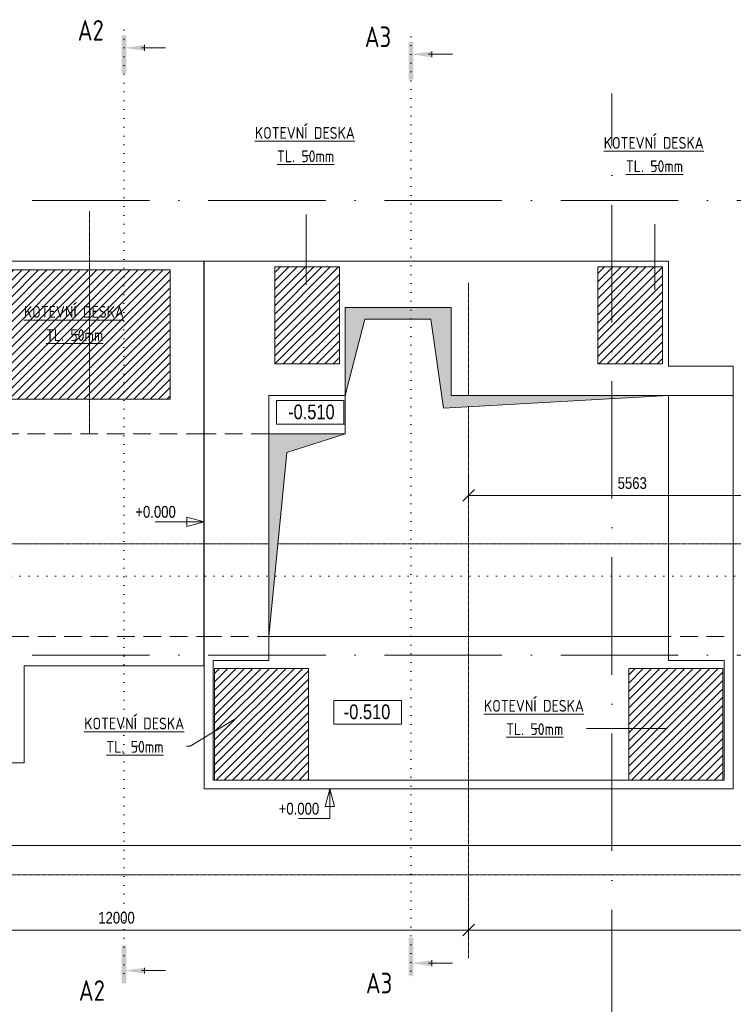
# Model space of a CAD drawing. Header units: millimetres. Extents: x 75701 to 402820, y 135 to 33652.
# Tile 13 of 52: x 115692 to 127840, y 14807 to 31571. Entities that reach past the tile are written whole.
import ezdxf

# ---------------------------------------------------------------- set-up
doc = ezdxf.new("R2010")
doc.units = ezdxf.units.MM
for name, pattern in [('A_CARA_15', [7.6, 5, -1.3, 0, -1.3]), ('Tečkovaná 1_5mm', [150, 0, -150]), ('Čerchovaná 20mm', [3000, 2000, -500, 0, -500]), ('Čárkovaná 3mm_mezera 1_5', [450, 300, -150])]:
    doc.linetypes.add(name, pattern=pattern)
for name, color, linetype, lineweight in [('CA_KOTY', 3, 'Continuous', 9), ('CA_KOTY-100', 3, 'Continuous', 9), ('CA_OSY', 5, 'A_CARA_15', 9), ('CA_POHHRA18', 9, 'Continuous', 9), ('CA_POHHRA25', 7, 'Continuous', 13), ('CA_PSVBUB', 3, 'Continuous', 9), ('CA_REZYZNACKY', 1, 'Continuous', 9), ('CA_ZAKLADY25', 7, 'Continuous', 13), ('Konstrukční výztuhy', 7, 'Continuous', 13)]:
    doc.layers.add(name, color=color, linetype=linetype, lineweight=lineweight)
doc.styles.add('Arial_2', font='arial.ttf', dxfattribs={"width": 0.8, "height": 200})
doc.styles.add('Arial_3', font='arial.ttf', dxfattribs={"width": 0.8, "height": 250})
doc.styles.add('ISOCPEUR', font='isocpeur.ttf', dxfattribs={"width": 0.85, "height": 200})
doc.styles.add('ISOCPEUR_B', font='txt', dxfattribs={"width": 0.8, "height": 350})
doc.dimstyles.new('HP_Přímá_-_2_mm_Ariel_1-100', dxfattribs={"dimscale": 304.8, "dimtxt": 204.05188, "dimasz": 0.656168, "dimexe": 0.328084, "dimexo": 0.0625, "dimgap": 0.164042, "dimtad": 1, "dimdec": 0, "dimzin": 0, "dimdsep": 46, "dimtxsty": 'Arial_2', "dimblk1": 'OBLIQUE', "dimblk2": 'OBLIQUE', "dimsah": 1, "dimcen": 0.09, "dimazin": 0, "dimtfac": 1, "dimtdec": 4, "dimtix": 1, "dimtmove": 0, "dimatfit": 3, "dimfxl": 0.984252, "dimfxlon": 1, "dimtvp": 1, "dimtolj": 1, "dimtzin": 0, "dimarcsym": 2})
pattern_1 = [(45, (0, 0), (-70.71068, 70.71068), [])]
pattern_2 = [(45, (140, 0), (-70.71068, 70.71068), [])]

# ---------------------------------------------------------------- blocks, each defined once
blk = doc.blocks.new('Plech1 - Plech-2054470-525_600')
at = {"layer": 'Konstrukční výztuhy', "lineweight": 9}
h = blk.add_hatch(dxfattribs=at)
h.set_pattern_fill('FP_3', color=252, style=0, pattern_type=2)
h.set_pattern_definition(pattern_1)
h.paths.add_polyline_path([(120610, 20525), (119010, 20525), (119010, 18625), (120610, 18625)])
h = blk.add_hatch(dxfattribs=at)
h.set_pattern_fill('FP_3', color=252, style=0, pattern_type=2)
h.set_pattern_definition(pattern_1)
h.paths.add_polyline_path([(127660, 20525), (126060, 20525), (126060, 18625), (127660, 18625)])
at = {"layer": 'Konstrukční výztuhy'}
for p, q in [((119010, 20525), (119010, 18625)), ((120610, 20525), (119010, 20525)), ((119010, 20525), (120610, 20525)), ((119010, 18625), (119010, 20525)), ((120610, 18625), (120610, 20525)), ((120610, 20525), (120610, 18625)), ((127660, 20525), (126060, 20525)), ((126060, 20525), (126060, 18625)), ((126060, 18625), (126060, 20525)), ((126060, 20525), (127660, 20525)), ((127660, 18625), (127660, 20525)), ((127660, 20525), (127660, 18625)), ((119010, 18625), (120610, 18625)), ((120610, 18625), (119010, 18625)), ((126060, 18625), (127660, 18625)), ((127660, 18625), (126060, 18625))]:
    blk.add_line(p, q, dxfattribs=at)
blk = doc.blocks.new('Plech2 - Plech-2055249-525_600')
at = {"layer": 'Konstrukční výztuhy', "lineweight": 9}
h = blk.add_hatch(dxfattribs=at)
h.set_pattern_fill('FP_4', color=252, style=0, pattern_type=2)
h.set_pattern_definition(pattern_2)
h.paths.add_polyline_path([(121275, 25710), (121275, 27360), (120175, 27360), (120175, 25710)])
h = blk.add_hatch(dxfattribs=at)
h.set_pattern_fill('FP_4', color=252, style=0, pattern_type=2)
h.set_pattern_definition(pattern_2)
h.paths.add_polyline_path([(126775, 27360), (125675, 27360), (125675, 25710), (126775, 25710)])
at = {"layer": 'Konstrukční výztuhy'}
for p, q in [((121275, 27360), (120175, 27360)), ((120175, 27360), (120175, 25710)), ((120175, 25710), (120175, 27360)), ((120175, 27360), (121275, 27360)), ((121275, 25710), (121275, 27360)), ((121275, 27360), (121275, 25710)), ((125675, 27360), (125675, 25710)), ((126775, 27360), (125675, 27360)), ((125675, 27360), (126775, 27360)), ((125675, 25710), (125675, 27360)), ((126775, 25710), (126775, 27360)), ((126775, 27360), (126775, 25710)), ((120175, 25710), (121275, 25710)), ((121275, 25710), (120175, 25710)), ((125675, 25710), (126775, 25710)), ((126775, 25710), (125675, 25710))]:
    blk.add_line(p, q, dxfattribs=at)
blk = doc.blocks.new('Plech6 - Plech-2320675-525_600')
at = {"layer": 'Konstrukční výztuhy', "lineweight": 9}
h = blk.add_hatch(dxfattribs=at)
h.set_pattern_fill('FP_7', color=252, style=0, pattern_type=2)
h.set_pattern_definition([(45, (24035, -40), (-70.71068, 70.71068), [])])
h.paths.add_polyline_path([(142290, 25070), (142290, 27270), (139540, 27270), (139540, 25070)])
at = {"layer": 'Konstrukční výztuhy'}
for p, q in [((142290, 27270), (139540, 27270)), ((139540, 27270), (139540, 25070)), ((139540, 25070), (139540, 27270)), ((139540, 27270), (142290, 27270)), ((142290, 25070), (142290, 27270)), ((142290, 27270), (142290, 25070)), ((139540, 25070), (142290, 25070)), ((142290, 25070), (139540, 25070))]:
    blk.add_line(p, q, dxfattribs=at)
blk = doc.blocks.new('DIMBLOCK1-525_600')
at = {"layer": 'CA_KOTY-100'}
for p, q in [((111335, 16071), (111335, 16371)), ((123335, 16071), (123335, 16371)), ((111335, 16071), (111435, 16171)), ((123335, 16071), (123435, 16171)), ((111335, 16071), (111235, 15971)), ((111335, 16071), (123335, 16071)), ((111335, 16071), (111335, 15971)), ((123335, 16071), (123235, 15971)), ((123335, 16071), (123335, 15971))]:
    blk.add_line(p, q, dxfattribs=at)
at = {"layer": 'CA_KOTY-100', "color": 0, "insert": (117029, 16381), "char_height": 200, "width": 734.59, "attachment_point": 1, "line_spacing_factor": 0.941778, "style": 'Arial_2'}
blk.add_mtext('12000', dxfattribs=at)
blk = doc.blocks.new('_Oblique')
at = {"color": 0, "linetype": 'ByBlock', "lineweight": -2}
blk.add_line((-0.5, -0.5), (0.5, 0.5), dxfattribs=at)
blk = doc.blocks.new('DIMBLOCK2-525_600')
at = {"layer": 'CA_KOTY-100'}
for p, q in [((123335, 16071), (123335, 16371)), ((134460, 16071), (134460, 16371)), ((123335, 16071), (123435, 16171)), ((134460, 16071), (134560, 16171)), ((123335, 16071), (123235, 15971)), ((123335, 16071), (134460, 16071)), ((123335, 16071), (123335, 15971)), ((134460, 16071), (134360, 15971)), ((134460, 16071), (134460, 15971))]:
    blk.add_line(p, q, dxfattribs=at)
at = {"layer": 'CA_KOTY-100', "color": 0, "insert": (128591, 16381), "char_height": 200, "width": 734.59, "attachment_point": 1, "line_spacing_factor": 0.941778, "style": 'Arial_2'}
blk.add_mtext('11125', dxfattribs=at)
blk = doc.blocks.new('Řez - Номер узла_ сзади-2820151-525_600')
at = {"layer": 'CA_REZYZNACKY'}
for points in [[(7.33, 0.4), (7.33, -0.39), (0.87, -0.39), (0.87, 0.4)], [(3.5, -3.53), (2.5, -3.53), (3, 0)]]:
    blk.add_hatch(color=256, dxfattribs=at).paths.add_polyline_path(points)
for p, q in [((3, -3), (3, -7.1)), ((2.5, -3.53), (3.5, -3.53))]:
    blk.add_line(p, q, dxfattribs=at)
blk = doc.blocks.new('Řez - Номер узла_ спереди-2820152-525_600')
at = {"layer": 'CA_REZYZNACKY'}
for points in [[(7.33, 0.4), (7.33, -0.39), (0.87, -0.39), (0.87, 0.4)], [(3.5, -3.53), (2.5, -3.53), (3, 0)]]:
    blk.add_hatch(color=256, dxfattribs=at).paths.add_polyline_path(points)
for p, q in [((3, -3), (3, -7.1)), ((2.5, -3.53), (3.5, -3.53))]:
    blk.add_line(p, q, dxfattribs=at)
blk = doc.blocks.new('Výškové kóty - Obdélník kolem výškové kóty-410351-525_600')
at = {"layer": 'CA_KOTY'}
for p, q in [((6.6, 4.06), (-4.9, 4.06)), ((-4.9, 0), (-4.9, 4.06)), ((-4.9, 4.06), (6.6, 4.06)), ((6.6, 4.06), (6.6, 0)), ((6.6, 0), (-4.9, 0))]:
    blk.add_line(p, q, dxfattribs=at)
blk = doc.blocks.new('044_М_Универсальная с полкой - Označení čtvrtek-1715901-525_600')
at = {"layer": 'CA_PSVBUB'}
blk.add_line((-0.5, 0), (0.5, 0), dxfattribs=at)
blk = doc.blocks.new('DIMBLOCK93-525_600')
at = {"layer": 'CA_KOTY-100'}
for p, q in [((123335, 23471), (123335, 23771)), ((128898, 23471), (128898, 23771)), ((123335, 23471), (123235, 23371)), ((123335, 23471), (123435, 23571)), ((123335, 23471), (128898, 23471)), ((123335, 23471), (123335, 23371)), ((128898, 23471), (128798, 23371)), ((128898, 23471), (128998, 23571)), ((128898, 23471), (128898, 23371))]:
    blk.add_line(p, q, dxfattribs=at)
at = {"layer": 'CA_KOTY-100', "color": 0, "insert": (125871, 23781), "char_height": 200, "width": 587.67, "attachment_point": 1, "line_spacing_factor": 0.941778, "style": 'Arial_2'}
blk.add_mtext('5563', dxfattribs=at)

msp = doc.modelspace()

# ---------------------------------------------------------------- hatches: boundary and pattern name
at = {"layer": 'CA_POHHRA18'}
for points in [[(122903.9, 24958.1), (126735, 25169.9), (123035, 25169.9), (123035, 26669.9), (121235, 26669.9), (121235, 25169.9), (121567.8, 26469.9), (122691.5, 26469.9)], [(119935, 21069.9), (120238.2, 24204), (121235, 24519.9), (119935, 24519.9)]]:
    msp.add_hatch(color=8, dxfattribs=at).paths.add_polyline_path(points)

# ---------------------------------------------------------------- linework, layer by layer
at = {"layer": 'CA_KOTY'}
for p, q in [((120559.5, 24682.6), (120551.7, 24682.6)), ((121235, 24682.6), (120559.5, 24682.6)), ((118197.2, 23022.2), (117999.9, 23022.2)), ((118835, 23022.2), (118197.2, 23022.2)), ((118535, 23102.6), (118535, 22941.8)), ((118835, 23022.2), (118535, 23102.6)), ((118535, 22941.8), (118835, 23022.2)), ((121486.5, 19575.6), (121614.1, 19575.6)), ((121614.1, 19575.6), (121699.2, 19575.6)), ((120971.1, 18474.9), (120890.7, 18174.9)), ((121051.4, 18174.9), (120971.1, 18474.9)), ((120971.1, 18474.9), (120971.1, 17968.8)), ((120890.7, 18174.9), (121051.4, 18174.9)), ((120971.1, 17968.8), (120440.9, 17968.8))]:
    msp.add_line(p, q, dxfattribs=at)
at = {"layer": 'CA_OSY', "linetype": 'Čerchovaná 20mm'}
for p, q in [((125770, 2417), (125770, 30314.3)), ((76900.7, 28489.9), (177171.9, 28489.9)), ((76900.7, 20749.9), (177171.9, 20749.9))]:
    msp.add_line(p, q, dxfattribs=at)
at = {"layer": 'CA_OSY'}
for p, q in [((116880, 28311.3), (116880, 24514.9)), ((123335, 27089.9), (123335, 25169.9)), ((123335, 24982), (123335, 15589.9)), ((108939.3, 22644.9), (119935, 22644.9)), ((120087.4, 22644.9), (131060, 22644.9)), ((156552.8, 17009.9), (106570, 17009.9))]:
    msp.add_line(p, q, dxfattribs=at)
at = {"layer": 'CA_POHHRA18'}
for p, q in [((121235, 26669.9), (121235, 25169.9)), ((123035, 26669.9), (121235, 26669.9)), ((123035, 25169.9), (123035, 26669.9)), ((121235, 25169.9), (121567.8, 26469.9)), ((121567.8, 26469.9), (122691.5, 26469.9)), ((122691.5, 26469.9), (122903.9, 24958.1)), ((122903.9, 24958.1), (126735, 25169.9)), ((126735, 25169.9), (123035, 25169.9)), ((119935, 24519.9), (119935, 21069.9)), ((121235, 24519.9), (119935, 24519.9)), ((120238.2, 24204), (121235, 24519.9)), ((119935, 21069.9), (120238.2, 24204))]:
    msp.add_line(p, q, dxfattribs=at)
at = {"layer": 'CA_POHHRA25'}
for p, q in [((118825, 27459.9), (115405, 27459.9)), ((118825, 20569.9), (118825, 27459.9)), ((126735, 27459.9), (118835, 27459.9)), ((118835, 27459.9), (118835, 18474.9)), ((126735, 25669.9), (126735, 27459.9)), ((127835, 25669.9), (126735, 25669.9)), ((127835, 18474.9), (127835, 25669.9)), ((119935, 24519.9), (119935, 25169.9)), ((119935, 25169.9), (121235, 25169.9)), ((121235, 25169.9), (119935, 25169.9)), ((119935, 25169.9), (119935, 24519.9)), ((121235, 24519.9), (121235, 25169.9)), ((121235, 25169.9), (121235, 24519.9)), ((126735, 25169.9), (126735, 20659.9)), ((126735, 25169.9), (127835, 25169.9)), ((127835, 25169.9), (127835, 21069.9)), ((118825, 24519.9), (118825, 21069.9)), ((118835, 21069.9), (118835, 24519.9)), ((118835, 23589.9), (118835, 23089.9)), ((118835, 23089.9), (118835, 23589.9)), ((127835, 23089.9), (127835, 23589.9)), ((118835, 22199.9), (118835, 21699.9)), ((118835, 21699.9), (118835, 22199.9)), ((127835, 21699.9), (127835, 22199.9)), ((119935, 20659.9), (119935, 21069.9)), ((126735, 21069.9), (119935, 21069.9)), ((119935, 21069.9), (119935, 20659.9)), ((126735, 20659.9), (126735, 21069.9)), ((118985, 18624.9), (118985, 20659.9)), ((118985, 20659.9), (119935, 20659.9)), ((119935, 20659.9), (118985, 20659.9)), ((118985, 20659.9), (118985, 18624.9)), ((126735, 20659.9), (127685, 20659.9)), ((127685, 20659.9), (126735, 20659.9)), ((127685, 20659.9), (127685, 18624.9)), ((127685, 18624.9), (127685, 20659.9)), ((115770, 18919.9), (115770, 20569.9)), ((115770, 20569.9), (118825, 20569.9)), ((106900, 18919.9), (115770, 18919.9)), ((127685, 18624.9), (118985, 18624.9)), ((118985, 18624.9), (127685, 18624.9)), ((118835, 18474.9), (127835, 18474.9))]:
    msp.add_line(p, q, dxfattribs=at)
at = {"layer": 'CA_POHHRA25', "linetype": 'Čárkovaná 3mm_mezera 1_5'}
for p, q in [((118825, 24519.9), (114830, 24519.9)), ((119935, 24519.9), (118835, 24519.9)), ((108800, 21069.9), (118825, 21069.9)), ((118835, 21069.9), (127835, 21069.9))]:
    msp.add_line(p, q, dxfattribs=at)
at = {"layer": 'CA_PSVBUB'}
for p, q in [((120567.6, 27054.7), (120567.6, 28256.3)), ((126506.3, 26973.4), (126506.3, 28086.6)), ((119373.5, 19673.3), (118591.5, 19201.4)), ((126687.7, 19502.5), (125339, 19502.5)), ((118591.5, 19201.4), (118534.3, 19201.4))]:
    msp.add_line(p, q, dxfattribs=at)
at = {"layer": 'CA_REZYZNACKY', "linetype": 'Tečkovaná 1_5mm'}
for p, q in [((117466.7, 31391.1), (117466.7, 15079.8)), ((122352.4, 31280.9), (122352.4, 15206.9)), ((103693.6, 22097.6), (152560.1, 22097.6))]:
    msp.add_line(p, q, dxfattribs=at)
at = {"layer": 'CA_ZAKLADY25'}
msp.add_line((106070, 17509.9), (130070, 17509.9), dxfattribs=at)

# ---------------------------------------------------------------- block references
at = {"layer": 'CA_KOTY', "xscale": 99.99999999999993, "yscale": 99.99999999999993, "zscale": 99.99999999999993}
msp.add_blockref('Výškové kóty - Obdélník kolem výškové kóty-410351-525_600', (120551.7, 24682.6), dxfattribs=at)
at = {"layer": 'CA_KOTY', "extrusion": (0, 0, -1), "xscale": 99.99999999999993, "yscale": 99.99999999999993, "zscale": 99.99999999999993}
msp.add_blockref('Výškové kóty - Obdélník kolem výškové kóty-410351-525_600', (-121699.2, 19575.6), dxfattribs=at)
at = {"layer": 'CA_PSVBUB', "xscale": 99.99999999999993, "yscale": 99.99999999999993, "zscale": 99.99999999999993}
for p in [(120567.6, 29256.3), (126506.3, 29086.6), (116636.3, 26209.9), (124467.3, 19502.5), (117662.7, 19201.4)]:
    msp.add_blockref('044_М_Универсальная с полкой - Označení čtvrtek-1715901-525_600', p, dxfattribs=at)
at = {"layer": 'CA_REZYZNACKY', "extrusion": (0, 0, -1), "xscale": 99.99999999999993, "yscale": 99.99999999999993, "zscale": 99.99999999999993, "rotation": 270.0000000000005}
for p in [(-117466.7, 31391.1), (-122352.4, 31280.9)]:
    msp.add_blockref('Řez - Номер узла_ спереди-2820152-525_600', p, dxfattribs=at)
at = {"layer": 'CA_REZYZNACKY', "xscale": 99.99999999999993, "yscale": 99.99999999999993, "zscale": 99.99999999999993, "rotation": 89.99999999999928}
for p in [(122352.4, 15206.9), (117466.7, 15079.8)]:
    msp.add_blockref('Řez - Номер узла_ сзади-2820151-525_600', p, dxfattribs=at)
at = {"layer": 'Konstrukční výztuhy'}
for name, p in [('Plech2 - Plech-2055249-525_600', (-140, 0)), ('Plech6 - Plech-2320675-525_600', (-24035, 40)), ('Plech1 - Plech-2054470-525_600', (0, 0))]:
    msp.add_blockref(name, p, dxfattribs=at)

# ---------------------------------------------------------------- texts
at = {"layer": 'CA_KOTY', "attachment_point": 1, "line_spacing_factor": 0.941778}
for s, insert, char_height, width, style in [('-0.510', (120261.5, 25018.9), 250, 936.59, 'Arial_3'), ('+0.000', (117660.2, 23291.3), 200, 815.357, 'Arial_2'), ('-0.510', (121209, 19911.9), 250, 936.59, 'Arial_3'), ('+0.000', (120101.2, 18237.8), 200, 815.357, 'Arial_2')]:
    msp.add_mtext(s, dxfattribs=dict(at, insert=insert, char_height=char_height, width=width, style=style))
at = {"layer": 'CA_PSVBUB', "char_height": 200, "attachment_point": 1, "style": 'ISOCPEUR'}
for s, insert, width in [('\\LKOTEVNÍ DESKA', (119695.9, 29743.3), 2105.632), ('KOTEVNÍ DESKA', (119695.9, 29741.7), 2105.632), ('\\LKOTEVNÍ DESKA', (125634.6, 29573.5), 2105.632), ('KOTEVNÍ DESKA', (125634.6, 29571.9), 2105.632), ('\\LTL. 50mm', (120072.6, 29346.4), 1192.51), ('TL. 50mm', (120072.6, 29344.8), 1192.51), ('\\LTL. 50mm', (126011.3, 29176.7), 1192.51), ('TL. 50mm', (126011.3, 29175.1), 1192.51), ('\\LKOTEVNÍ DESKA', (115764.6, 26696.8), 2105.632), ('KOTEVNÍ DESKA', (115764.6, 26695.2), 2105.632), ('\\LTL. 50mm', (116141.3, 26299.9), 1192.51), ('TL. 50mm', (116141.3, 26298.3), 1192.51), ('\\LKOTEVNÍ DESKA', (123595.7, 19989.4), 2105.632), ('KOTEVNÍ DESKA', (123595.7, 19987.8), 2105.632), ('\\LKOTEVNÍ DESKA', (116791, 19688.3), 2105.632), ('KOTEVNÍ DESKA', (116791, 19686.7), 2105.632), ('\\LTL. 50mm', (123972.4, 19592.5), 1192.51), ('TL. 50mm', (123972.4, 19590.9), 1192.51), ('\\LTL. 50mm', (117167.7, 19291.4), 1192.51), ('TL. 50mm', (117167.7, 19289.9), 1192.51)]:
    msp.add_mtext(s, dxfattribs=dict(at, insert=insert, width=width))
at = {"layer": 'CA_REZYZNACKY', "char_height": 350, "width": 557.974, "attachment_point": 1, "style": 'ISOCPEUR_B'}
for s, insert in [('A2', (116680.6, 31564.3)), ('A3', (121566.3, 31454.2)), ('A3', (121585.5, 15343.1)), ('A2', (116699.7, 15216.1))]:
    msp.add_mtext(s, dxfattribs=dict(at, insert=insert))

# ---------------------------------------------------------------- dimensions: what is measured, and where the dimension line sits
at = {"layer": 'CA_KOTY'}
for base, p1, p2, override, picture, middle in [((128897.5471899, 23470.9557486), (123335.0471899, 23770.9557486), (128897.5471899, 23770.9557486), {"dimpost": '<>', "dimfxl": 5562.5}, 'DIMBLOCK93-525_600', (126116.2971899, 23623.1385596)), ((123335, 16071.5), (111335, 16371.5), (123335, 16371.5), {"dimpost": '<>', "dimfxl": 12000.000014}, 'DIMBLOCK1-525_600', (117335, 16223.6)), ((134460, 16071.5), (123335, 16371.5), (134460, 16371.5), {"dimpost": '<>', "dimfxl": 11124.999953}, 'DIMBLOCK2-525_600', (128897.5, 16223.6))]:
    dim = msp.add_linear_dim(base=base, p1=p1, p2=p2, dimstyle='HP_Přímá_-_2_mm_Ariel_1-100', override=override, dxfattribs=at)
    dim.commit()
    dim.dimension.update_dxf_attribs({"geometry": picture, "text_midpoint": middle})

doc.saveas('drawing.dxf')
